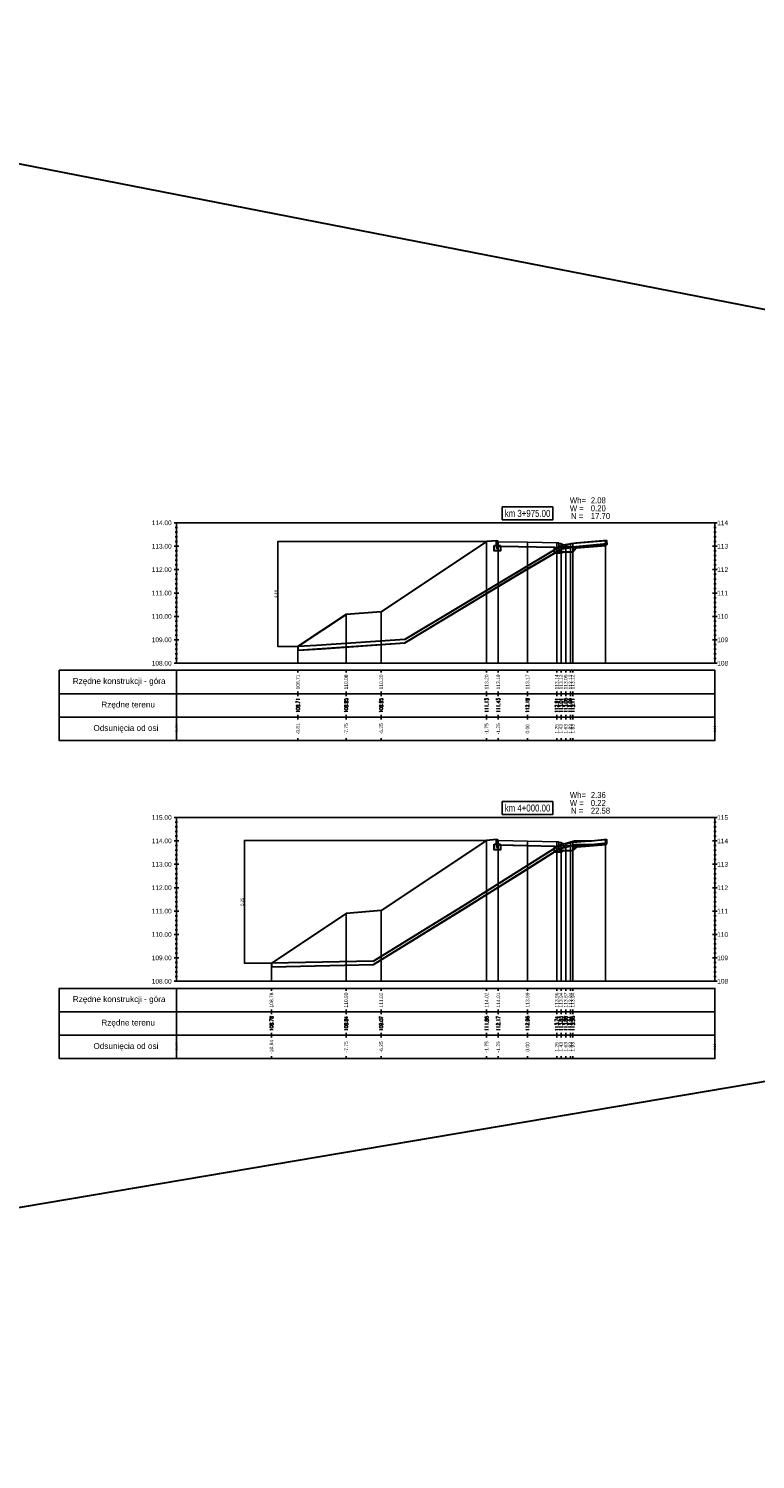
# Model space of a CAD drawing. Extents: x 7537626 to 7538805, y 5722894 to 5725486.
# Tile 67 of 105: x 7538498 to 7538529, y 5725288 to 5725349. Entities that reach past the tile are written whole.
import ezdxf

# ---------------------------------------------------------------- set-up
doc = ezdxf.new("R2010")
doc.units = 0
doc.header["$PDMODE"] = 35
doc.header["$PDSIZE"] = 0.3
for name, color, linetype in [('C-DROGI-PROFILE', 7, 'Continuous'), ('C-DROGI-PROFILE-ETYKIETY', 7, 'Continuous'), ('C-DROGI-PRZEKROJE-ETYKIETY', 7, 'Continuous'), ('C-POPRZECZKA-przekrój', 2, 'Continuous'), ('C-POPRZECZKA-widok', 1, 'Continuous')]:
    doc.layers.add(name, color=color, linetype=linetype)
for name, color, linetype, lineweight, plot in [('D-1.pow. hum.', 7, 'Continuous', 30, False), ('D-2.wykop', 30, 'Continuous', 30, False), ('D-3.nasyp', 4, 'Continuous', 30, False)]:
    doc.layers.add(name, color=color, linetype=linetype, lineweight=lineweight, plot=plot)
doc.layers.add('D-roboty-ziemne-opis', color=2, linetype='Continuous', lineweight=30)
doc.layers.add('poprzeczki', color=7, linetype='Continuous', true_color=0x0000d6)
doc.styles.add('2mm08', font='arial.ttf', dxfattribs={"width": 0.8})
doc.styles.add('opis_50', font='arial.ttf', dxfattribs={"height": 0.125})
doc.styles.get("Standard").update_dxf_attribs({"font": 'arial.ttf'})
doc.dimstyles.new('OPIS_50', dxfattribs={"dimscale": 0.5, "dimtxt": 0.125, "dimasz": 0.25, "dimexe": 0.1, "dimexo": 0.15, "dimgap": 0.1, "dimtad": 1, "dimzin": 0, "dimtxsty": 'opis_50', "dimblk": 'ARCHTICK', "dimcen": 0.15, "dimdle": 0.1, "dimaunit": 2, "dimadec": 4, "dimazin": 0, "dimtfac": 1, "dimtmove": 0, "dimatfit": 3, "dimfxl": 1, "dimarcsym": 0})

# ---------------------------------------------------------------- blocks, each defined once
blk = doc.blocks.new('_ArchTick')
at = {"color": 0, "linetype": 'ByBlock', "const_width": 0.15}
blk.add_lwpolyline([(-0.5, -0.5), (0.5, 0.5)], dxfattribs=at)
blk = doc.blocks.new('*D276')
at = {"layer": 'Defpoints', "color": 0, "transparency": 16777216}
for p in [(7538517.229, 5725327.421), (7538508.316, 5725322.93), (7538509.172, 5725322.93)]:
    blk.add_point(p, dxfattribs=at)
at = {"layer": 'poprzeczki', "color": 0, "lineweight": -2, "transparency": 16777216}
for p, q in [((7538517.214, 5725327.421), (7538508.306, 5725327.421)), ((7538508.316, 5725327.431), (7538508.316, 5725322.92)), ((7538509.157, 5725322.93), (7538508.306, 5725322.93))]:
    blk.add_line(p, q, dxfattribs=at)
at = {"layer": 'poprzeczki', "color": 0, "lineweight": -2, "transparency": 16777216, "xscale": 0.025, "yscale": 0.025, "zscale": 0.025}
for p, rotation in [((7538508.316, 5725327.421), 90), ((7538508.316, 5725322.93), 270)]:
    blk.add_blockref('_ArchTick', p, dxfattribs=dict(at, rotation=rotation))
at = {"layer": 'poprzeczki', "color": 0, "transparency": 16777216, "insert": (7538508.231, 5725325.175), "char_height": 0.125, "attachment_point": 5, "rotation": 90, "style": 'opis_50'}
blk.add_mtext('4,49', dxfattribs=at)
blk = doc.blocks.new('*D277')
at = {"layer": 'Defpoints', "color": 0, "transparency": 16777216}
for p in [(7538517.229, 5725314.651), (7538506.886, 5725309.404), (7538508.039, 5725309.404)]:
    blk.add_point(p, dxfattribs=at)
at = {"layer": 'poprzeczki', "color": 0, "lineweight": -2, "transparency": 16777216}
for p, q in [((7538517.214, 5725314.651), (7538506.876, 5725314.651)), ((7538506.886, 5725314.661), (7538506.886, 5725309.394)), ((7538508.024, 5725309.404), (7538506.876, 5725309.404))]:
    blk.add_line(p, q, dxfattribs=at)
at = {"layer": 'poprzeczki', "color": 0, "lineweight": -2, "transparency": 16777216, "xscale": 0.025, "yscale": 0.025, "zscale": 0.025}
for p, rotation in [((7538506.886, 5725314.651), 90), ((7538506.886, 5725309.404), 270)]:
    blk.add_blockref('_ArchTick', p, dxfattribs=dict(at, rotation=rotation))
at = {"layer": 'poprzeczki', "color": 0, "transparency": 16777216, "insert": (7538506.801, 5725312.027), "char_height": 0.125, "attachment_point": 5, "rotation": 90, "style": 'opis_50'}
blk.add_mtext('5,25', dxfattribs=at)

msp = doc.modelspace()

# ---------------------------------------------------------------- linework, layer by layer
at = {"layer": 'C-DROGI-PROFILE', "color": 7, "linetype": 'Continuous', "lineweight": -3}
for p, q in [((7538509.172, 5725321.92), (7538509.172, 5725321.82)), ((7538511.229, 5725321.92), (7538511.229, 5725321.82)), ((7538512.729, 5725321.92), (7538512.729, 5725321.82)), ((7538517.229, 5725321.92), (7538517.229, 5725321.82)), ((7538517.729, 5725321.92), (7538517.729, 5725321.82)), ((7538518.979, 5725321.92), (7538518.979, 5725321.82)), ((7538520.229, 5725321.92), (7538520.229, 5725321.82)), ((7538520.409, 5725321.92), (7538520.409, 5725321.82)), ((7538520.609, 5725321.92), (7538520.609, 5725321.82)), ((7538520.809, 5725321.92), (7538520.809, 5725321.82)), ((7538520.909, 5725321.92), (7538520.909, 5725321.82)), ((7538509.172, 5725320.92), (7538509.172, 5725321.02)), ((7538509.172, 5725320.92), (7538509.172, 5725320.82)), ((7538511.229, 5725320.92), (7538511.229, 5725321.02)), ((7538511.229, 5725320.92), (7538511.229, 5725320.82)), ((7538512.729, 5725320.92), (7538512.729, 5725321.02)), ((7538512.729, 5725320.92), (7538512.729, 5725320.82)), ((7538517.229, 5725320.92), (7538517.229, 5725321.02)), ((7538517.229, 5725320.92), (7538517.229, 5725320.82)), ((7538517.729, 5725320.92), (7538517.729, 5725321.02)), ((7538517.729, 5725320.92), (7538517.729, 5725320.82)), ((7538518.979, 5725320.92), (7538518.979, 5725321.02)), ((7538518.979, 5725320.92), (7538518.979, 5725320.82)), ((7538520.229, 5725320.92), (7538520.229, 5725321.02)), ((7538520.229, 5725320.92), (7538520.229, 5725320.82)), ((7538520.409, 5725320.92), (7538520.409, 5725321.02)), ((7538520.409, 5725320.92), (7538520.409, 5725320.82)), ((7538520.609, 5725320.92), (7538520.609, 5725321.02)), ((7538520.609, 5725320.92), (7538520.609, 5725320.82)), ((7538520.809, 5725320.92), (7538520.809, 5725321.02)), ((7538520.809, 5725320.92), (7538520.809, 5725320.82)), ((7538520.909, 5725320.92), (7538520.909, 5725321.02)), ((7538520.909, 5725320.92), (7538520.909, 5725320.82)), ((7538509.172, 5725319.92), (7538509.172, 5725320.02)), ((7538509.172, 5725319.92), (7538509.172, 5725319.82)), ((7538511.229, 5725319.92), (7538511.229, 5725320.02)), ((7538511.229, 5725319.92), (7538511.229, 5725319.82)), ((7538512.729, 5725319.92), (7538512.729, 5725320.02)), ((7538512.729, 5725319.92), (7538512.729, 5725319.82)), ((7538517.229, 5725319.92), (7538517.229, 5725320.02)), ((7538517.229, 5725319.92), (7538517.229, 5725319.82)), ((7538517.729, 5725319.92), (7538517.729, 5725320.02)), ((7538517.729, 5725319.92), (7538517.729, 5725319.82)), ((7538518.979, 5725319.92), (7538518.979, 5725320.02)), ((7538518.979, 5725319.92), (7538518.979, 5725319.82)), ((7538520.229, 5725319.92), (7538520.229, 5725320.02)), ((7538520.229, 5725319.92), (7538520.229, 5725319.82)), ((7538520.409, 5725319.92), (7538520.409, 5725320.02)), ((7538520.409, 5725319.92), (7538520.409, 5725319.82)), ((7538520.609, 5725319.92), (7538520.609, 5725320.02)), ((7538520.609, 5725319.92), (7538520.609, 5725319.82)), ((7538520.809, 5725319.92), (7538520.809, 5725320.02)), ((7538520.809, 5725319.92), (7538520.809, 5725319.82)), ((7538520.909, 5725319.92), (7538520.909, 5725320.02)), ((7538520.909, 5725319.92), (7538520.909, 5725319.82)), ((7538509.172, 5725318.92), (7538509.172, 5725319.02)), ((7538511.229, 5725318.92), (7538511.229, 5725319.02)), ((7538512.729, 5725318.92), (7538512.729, 5725319.02)), ((7538517.229, 5725318.92), (7538517.229, 5725319.02)), ((7538517.729, 5725318.92), (7538517.729, 5725319.02)), ((7538518.979, 5725318.92), (7538518.979, 5725319.02)), ((7538520.229, 5725318.92), (7538520.229, 5725319.02)), ((7538520.409, 5725318.92), (7538520.409, 5725319.02)), ((7538520.609, 5725318.92), (7538520.609, 5725319.02)), ((7538520.809, 5725318.92), (7538520.809, 5725319.02)), ((7538520.909, 5725318.92), (7538520.909, 5725319.02)), ((7538508.039, 5725308.33), (7538508.039, 5725308.23)), ((7538511.229, 5725308.33), (7538511.229, 5725308.23)), ((7538512.729, 5725308.33), (7538512.729, 5725308.23)), ((7538517.229, 5725308.33), (7538517.229, 5725308.23)), ((7538517.729, 5725308.33), (7538517.729, 5725308.23)), ((7538518.979, 5725308.33), (7538518.979, 5725308.23)), ((7538520.229, 5725308.33), (7538520.229, 5725308.23)), ((7538520.409, 5725308.33), (7538520.409, 5725308.23)), ((7538520.609, 5725308.33), (7538520.609, 5725308.23)), ((7538520.809, 5725308.33), (7538520.809, 5725308.23)), ((7538520.909, 5725308.33), (7538520.909, 5725308.23)), ((7538508.039, 5725307.33), (7538508.039, 5725307.43)), ((7538508.039, 5725307.33), (7538508.039, 5725307.23)), ((7538511.229, 5725307.33), (7538511.229, 5725307.43)), ((7538511.229, 5725307.33), (7538511.229, 5725307.23)), ((7538512.729, 5725307.33), (7538512.729, 5725307.43)), ((7538512.729, 5725307.33), (7538512.729, 5725307.23)), ((7538517.229, 5725307.33), (7538517.229, 5725307.43)), ((7538517.229, 5725307.33), (7538517.229, 5725307.23)), ((7538517.729, 5725307.33), (7538517.729, 5725307.43)), ((7538517.729, 5725307.33), (7538517.729, 5725307.23)), ((7538518.979, 5725307.33), (7538518.979, 5725307.43)), ((7538518.979, 5725307.33), (7538518.979, 5725307.23)), ((7538520.229, 5725307.33), (7538520.229, 5725307.43)), ((7538520.229, 5725307.33), (7538520.229, 5725307.23)), ((7538520.409, 5725307.33), (7538520.409, 5725307.43)), ((7538520.409, 5725307.33), (7538520.409, 5725307.23)), ((7538520.609, 5725307.33), (7538520.609, 5725307.43)), ((7538520.609, 5725307.33), (7538520.609, 5725307.23)), ((7538520.809, 5725307.33), (7538520.809, 5725307.43)), ((7538520.809, 5725307.33), (7538520.809, 5725307.23)), ((7538520.909, 5725307.33), (7538520.909, 5725307.43)), ((7538520.909, 5725307.33), (7538520.909, 5725307.23)), ((7538508.039, 5725306.33), (7538508.039, 5725306.43)), ((7538508.039, 5725306.33), (7538508.039, 5725306.23)), ((7538511.229, 5725306.33), (7538511.229, 5725306.43)), ((7538511.229, 5725306.33), (7538511.229, 5725306.23)), ((7538512.729, 5725306.33), (7538512.729, 5725306.43)), ((7538512.729, 5725306.33), (7538512.729, 5725306.23)), ((7538517.229, 5725306.33), (7538517.229, 5725306.43)), ((7538517.229, 5725306.33), (7538517.229, 5725306.23)), ((7538517.729, 5725306.33), (7538517.729, 5725306.43)), ((7538517.729, 5725306.33), (7538517.729, 5725306.23)), ((7538518.979, 5725306.33), (7538518.979, 5725306.43)), ((7538518.979, 5725306.33), (7538518.979, 5725306.23)), ((7538520.229, 5725306.33), (7538520.229, 5725306.43)), ((7538520.229, 5725306.33), (7538520.229, 5725306.23)), ((7538520.409, 5725306.33), (7538520.409, 5725306.43)), ((7538520.409, 5725306.33), (7538520.409, 5725306.23)), ((7538520.609, 5725306.33), (7538520.609, 5725306.43)), ((7538520.609, 5725306.33), (7538520.609, 5725306.23)), ((7538520.809, 5725306.33), (7538520.809, 5725306.43)), ((7538520.809, 5725306.33), (7538520.809, 5725306.23)), ((7538520.909, 5725306.33), (7538520.909, 5725306.43)), ((7538520.909, 5725306.33), (7538520.909, 5725306.23)), ((7538508.039, 5725305.33), (7538508.039, 5725305.43)), ((7538511.229, 5725305.33), (7538511.229, 5725305.43)), ((7538512.729, 5725305.33), (7538512.729, 5725305.43)), ((7538517.229, 5725305.33), (7538517.229, 5725305.43)), ((7538517.729, 5725305.33), (7538517.729, 5725305.43)), ((7538518.979, 5725305.33), (7538518.979, 5725305.43)), ((7538520.229, 5725305.33), (7538520.229, 5725305.43)), ((7538520.409, 5725305.33), (7538520.409, 5725305.43)), ((7538520.609, 5725305.33), (7538520.609, 5725305.43)), ((7538520.809, 5725305.33), (7538520.809, 5725305.43)), ((7538520.909, 5725305.33), (7538520.909, 5725305.43))]:
    msp.add_line(p, q, dxfattribs=at)
at = {"layer": 'C-DROGI-PROFILE', "color": 1, "linetype": 'Continuous', "lineweight": -3}
for points in [[(7538503.979, 5725320.92), (7538503.979, 5725321.92), (7538498.979, 5725321.92), (7538498.979, 5725320.92)], [(7538503.979, 5725320.92), (7538526.979, 5725320.92), (7538526.979, 5725321.92), (7538503.979, 5725321.92)], [(7538503.979, 5725319.92), (7538503.979, 5725320.92), (7538498.979, 5725320.92), (7538498.979, 5725319.92)], [(7538503.979, 5725319.92), (7538526.979, 5725319.92), (7538526.979, 5725320.92), (7538503.979, 5725320.92)], [(7538503.979, 5725318.92), (7538503.979, 5725319.92), (7538498.979, 5725319.92), (7538498.979, 5725318.92)], [(7538503.979, 5725318.92), (7538526.979, 5725318.92), (7538526.979, 5725319.92), (7538503.979, 5725319.92)], [(7538503.979, 5725307.33), (7538503.979, 5725308.33), (7538498.979, 5725308.33), (7538498.979, 5725307.33)], [(7538503.979, 5725307.33), (7538526.979, 5725307.33), (7538526.979, 5725308.33), (7538503.979, 5725308.33)], [(7538503.979, 5725306.33), (7538503.979, 5725307.33), (7538498.979, 5725307.33), (7538498.979, 5725306.33)], [(7538503.979, 5725306.33), (7538526.979, 5725306.33), (7538526.979, 5725307.33), (7538503.979, 5725307.33)], [(7538503.979, 5725305.33), (7538503.979, 5725306.33), (7538498.979, 5725306.33), (7538498.979, 5725305.33)], [(7538503.979, 5725305.33), (7538526.979, 5725305.33), (7538526.979, 5725306.33), (7538503.979, 5725306.33)]]:
    msp.add_3dface(points, dxfattribs=at)
at = {"layer": 'C-DROGI-PRZEKROJE-ETYKIETY', "color": 1, "linetype": 'Continuous', "lineweight": -3}
for p, q in [((7538517.229, 5725327.421), (7538517.229, 5725322.22)), ((7538517.729, 5725327.414), (7538517.729, 5725322.22)), ((7538518.979, 5725327.389), (7538518.979, 5725322.22)), ((7538520.229, 5725327.364), (7538520.229, 5725322.22)), ((7538520.409, 5725327.338), (7538520.409, 5725322.22)), ((7538520.609, 5725327.268), (7538520.609, 5725322.22)), ((7538520.809, 5725327.338), (7538520.809, 5725322.22)), ((7538520.909, 5725327.338), (7538520.909, 5725322.22)), ((7538522.309, 5725327.456), (7538522.309, 5725322.22)), ((7538517.229, 5725314.651), (7538517.229, 5725308.63)), ((7538517.729, 5725314.645), (7538517.729, 5725308.63)), ((7538522.309, 5725314.678), (7538522.309, 5725308.63)), ((7538518.979, 5725314.62), (7538518.979, 5725308.63)), ((7538520.229, 5725314.595), (7538520.229, 5725308.63)), ((7538520.409, 5725314.569), (7538520.409, 5725308.63)), ((7538520.609, 5725314.499), (7538520.609, 5725308.63)), ((7538520.809, 5725314.569), (7538520.809, 5725308.63)), ((7538520.909, 5725314.569), (7538520.909, 5725308.63))]:
    msp.add_line(p, q, dxfattribs=at)
for points in [[(7538512.729, 5725324.421), (7538512.729, 5725322.22)], [(7538511.229, 5725324.301), (7538511.229, 5725322.22)], [(7538509.172, 5725322.93), (7538509.172, 5725322.22)], [(7538512.729, 5725311.651), (7538512.729, 5725308.63)], [(7538511.229, 5725311.531), (7538511.229, 5725308.63)], [(7538508.039, 5725309.404), (7538508.039, 5725308.63)]]:
    msp.add_lwpolyline(points, dxfattribs=at)
at = {"layer": 'C-POPRZECZKA-przekrój', "color": 2, "linetype": 'Continuous', "lineweight": -3}
for p, q in [((7538517.229, 5725327.421), (7538517.649, 5725327.454)), ((7538517.549, 5725327.024), (7538517.549, 5725327.254)), ((7538517.549, 5725327.254), (7538517.649, 5725327.254)), ((7538517.829, 5725327.024), (7538517.549, 5725327.024)), ((7538517.689, 5725327.454), (7538517.649, 5725327.454)), ((7538517.649, 5725327.454), (7538517.649, 5725327.124)), ((7538517.649, 5725327.254), (7538517.649, 5725327.154)), ((7538517.649, 5725327.154), (7538517.729, 5725327.154)), ((7538517.649, 5725327.124), (7538517.729, 5725327.124)), ((7538517.694, 5725327.454), (7538517.689, 5725327.454)), ((7538517.703, 5725327.452), (7538517.694, 5725327.454)), ((7538517.711, 5725327.448), (7538517.703, 5725327.452)), ((7538517.717, 5725327.443), (7538517.711, 5725327.448)), ((7538517.721, 5725327.437), (7538517.717, 5725327.443)), ((7538517.726, 5725327.43), (7538517.721, 5725327.437)), ((7538517.728, 5725327.422), (7538517.726, 5725327.43)), ((7538517.729, 5725327.414), (7538517.728, 5725327.422)), ((7538517.729, 5725327.414), (7538518.979, 5725327.389)), ((7538517.729, 5725327.414), (7538517.73, 5725327.214)), ((7538517.729, 5725327.124), (7538517.729, 5725327.414)), ((7538517.729, 5725327.414), (7538517.729, 5725327.254)), ((7538517.729, 5725327.254), (7538517.829, 5725327.254)), ((7538517.73, 5725327.214), (7538518.979, 5725327.189)), ((7538517.829, 5725327.254), (7538517.829, 5725327.024)), ((7538518.979, 5725327.189), (7538518.979, 5725327.389)), ((7538518.979, 5725327.389), (7538520.229, 5725327.364)), ((7538518.979, 5725327.189), (7538520.228, 5725327.164)), ((7538520.129, 5725326.934), (7538520.129, 5725327.164)), ((7538520.129, 5725327.164), (7538520.229, 5725327.164)), ((7538520.409, 5725326.934), (7538520.129, 5725326.934)), ((7538520.229, 5725327.364), (7538520.228, 5725327.164)), ((7538520.229, 5725327.364), (7538520.309, 5725327.364)), ((7538520.229, 5725327.164), (7538520.229, 5725327.364)), ((7538520.229, 5725327.364), (7538520.229, 5725327.034)), ((7538520.229, 5725327.034), (7538520.309, 5725327.034)), ((7538520.309, 5725326.988), (7538520.309, 5725327.364)), ((7538520.309, 5725327.338), (7538520.409, 5725327.338)), ((7538520.309, 5725327.188), (7538520.309, 5725327.338)), ((7538520.909, 5725327.188), (7538520.309, 5725327.188)), ((7538520.309, 5725327.164), (7538520.409, 5725327.164)), ((7538520.309, 5725327.034), (7538520.309, 5725327.164)), ((7538520.309, 5725326.988), (7538520.909, 5725326.988)), ((7538520.409, 5725327.338), (7538520.426, 5725327.326)), ((7538520.409, 5725327.164), (7538520.409, 5725326.934)), ((7538520.426, 5725327.326), (7538520.443, 5725327.314)), ((7538520.443, 5725327.314), (7538520.46, 5725327.305)), ((7538520.46, 5725327.305), (7538520.479, 5725327.296)), ((7538520.479, 5725327.296), (7538520.501, 5725327.287)), ((7538520.501, 5725327.287), (7538520.529, 5725327.278)), ((7538520.529, 5725327.278), (7538520.555, 5725327.273)), ((7538520.555, 5725327.273), (7538520.578, 5725327.27)), ((7538520.578, 5725327.27), (7538520.609, 5725327.268)), ((7538520.609, 5725327.268), (7538520.631, 5725327.269)), ((7538520.631, 5725327.269), (7538520.657, 5725327.272)), ((7538520.657, 5725327.272), (7538520.679, 5725327.276)), ((7538520.679, 5725327.276), (7538520.708, 5725327.284)), ((7538520.708, 5725327.284), (7538520.734, 5725327.294)), ((7538520.734, 5725327.294), (7538520.759, 5725327.306)), ((7538520.759, 5725327.306), (7538520.777, 5725327.316)), ((7538520.777, 5725327.316), (7538520.793, 5725327.326)), ((7538520.793, 5725327.326), (7538520.809, 5725327.338)), ((7538520.809, 5725327.338), (7538520.909, 5725327.338)), ((7538520.909, 5725327.338), (7538520.909, 5725327.188)), ((7538520.909, 5725326.988), (7538520.909, 5725327.188)), ((7538517.229, 5725314.651), (7538517.649, 5725314.685)), ((7538517.689, 5725314.685), (7538517.649, 5725314.685)), ((7538517.649, 5725314.685), (7538517.649, 5725314.355)), ((7538517.694, 5725314.684), (7538517.689, 5725314.685)), ((7538517.703, 5725314.682), (7538517.694, 5725314.684)), ((7538517.711, 5725314.678), (7538517.703, 5725314.682)), ((7538517.717, 5725314.673), (7538517.711, 5725314.678)), ((7538517.721, 5725314.668), (7538517.717, 5725314.673)), ((7538517.726, 5725314.66), (7538517.721, 5725314.668)), ((7538517.728, 5725314.652), (7538517.726, 5725314.66)), ((7538517.729, 5725314.645), (7538517.728, 5725314.652)), ((7538517.729, 5725314.645), (7538518.979, 5725314.62)), ((7538517.729, 5725314.645), (7538517.73, 5725314.445)), ((7538517.729, 5725314.355), (7538517.729, 5725314.645)), ((7538517.729, 5725314.645), (7538517.729, 5725314.485)), ((7538517.549, 5725314.255), (7538517.549, 5725314.485)), ((7538517.549, 5725314.485), (7538517.649, 5725314.485)), ((7538517.829, 5725314.255), (7538517.549, 5725314.255)), ((7538517.649, 5725314.485), (7538517.649, 5725314.385)), ((7538517.649, 5725314.385), (7538517.729, 5725314.385)), ((7538517.649, 5725314.355), (7538517.729, 5725314.355)), ((7538517.729, 5725314.485), (7538517.829, 5725314.485)), ((7538517.73, 5725314.445), (7538518.979, 5725314.42)), ((7538517.829, 5725314.485), (7538517.829, 5725314.255)), ((7538518.979, 5725314.42), (7538518.979, 5725314.62)), ((7538518.979, 5725314.62), (7538520.229, 5725314.595)), ((7538518.979, 5725314.42), (7538520.228, 5725314.395)), ((7538520.129, 5725314.165), (7538520.129, 5725314.395)), ((7538520.129, 5725314.395), (7538520.229, 5725314.395)), ((7538520.409, 5725314.165), (7538520.129, 5725314.165)), ((7538520.229, 5725314.595), (7538520.228, 5725314.395)), ((7538520.229, 5725314.595), (7538520.309, 5725314.595)), ((7538520.229, 5725314.395), (7538520.229, 5725314.595)), ((7538520.229, 5725314.595), (7538520.229, 5725314.265)), ((7538520.229, 5725314.265), (7538520.309, 5725314.265)), ((7538520.309, 5725314.219), (7538520.309, 5725314.595)), ((7538520.309, 5725314.569), (7538520.409, 5725314.569)), ((7538520.309, 5725314.419), (7538520.309, 5725314.569)), ((7538520.909, 5725314.419), (7538520.309, 5725314.419)), ((7538520.309, 5725314.395), (7538520.409, 5725314.395)), ((7538520.309, 5725314.265), (7538520.309, 5725314.395)), ((7538520.309, 5725314.219), (7538520.909, 5725314.219)), ((7538520.409, 5725314.569), (7538520.426, 5725314.556)), ((7538520.409, 5725314.395), (7538520.409, 5725314.165)), ((7538520.426, 5725314.556), (7538520.443, 5725314.544)), ((7538520.443, 5725314.544), (7538520.46, 5725314.535)), ((7538520.46, 5725314.535), (7538520.479, 5725314.526)), ((7538520.479, 5725314.526), (7538520.501, 5725314.517)), ((7538520.501, 5725314.517), (7538520.529, 5725314.509)), ((7538520.529, 5725314.509), (7538520.555, 5725314.503)), ((7538520.555, 5725314.503), (7538520.578, 5725314.5)), ((7538520.578, 5725314.5), (7538520.609, 5725314.499)), ((7538520.609, 5725314.499), (7538520.631, 5725314.499)), ((7538520.631, 5725314.499), (7538520.657, 5725314.502)), ((7538520.657, 5725314.502), (7538520.679, 5725314.506)), ((7538520.679, 5725314.506), (7538520.708, 5725314.514)), ((7538520.708, 5725314.514), (7538520.734, 5725314.524)), ((7538520.734, 5725314.524), (7538520.759, 5725314.536)), ((7538520.759, 5725314.536), (7538520.777, 5725314.546)), ((7538520.777, 5725314.546), (7538520.793, 5725314.557)), ((7538520.793, 5725314.557), (7538520.809, 5725314.569)), ((7538520.809, 5725314.569), (7538520.909, 5725314.569)), ((7538520.909, 5725314.569), (7538520.909, 5725314.419)), ((7538520.909, 5725314.219), (7538520.909, 5725314.419))]:
    msp.add_line(p, q, dxfattribs=at)
for points in [[(7538509.172, 5725322.93), (7538511.229, 5725324.301), (7538512.729, 5725324.421), (7538517.229, 5725327.421)], [(7538508.039, 5725309.404), (7538511.229, 5725311.531), (7538512.729, 5725311.651), (7538517.229, 5725314.651)]]:
    msp.add_lwpolyline(points, dxfattribs=at)
at = {"layer": 'C-POPRZECZKA-przekrój'}
for points in [[(7538520.909, 5725327.338), (7538522.309, 5725327.456)], [(7538520.925, 5725327.139), (7538522.325, 5725327.256)], [(7538520.909, 5725314.569), (7538522.309, 5725314.678)], [(7538520.924, 5725314.369), (7538522.324, 5725314.479)]]:
    msp.add_lwpolyline(points, dxfattribs=at)
at = {"layer": 'C-POPRZECZKA-widok', "color": 1, "linetype": 'Continuous', "lineweight": -3}
for p, q in [((7538503.879, 5725328.22), (7538527.079, 5725328.22)), ((7538503.979, 5725322.22), (7538503.979, 5725328.22)), ((7538526.979, 5725322.22), (7538526.979, 5725328.22)), ((7538503.929, 5725328.02), (7538504.029, 5725328.02)), ((7538503.929, 5725327.82), (7538504.029, 5725327.82)), ((7538503.929, 5725327.62), (7538504.029, 5725327.62)), ((7538526.929, 5725328.02), (7538527.029, 5725328.02)), ((7538526.929, 5725327.82), (7538527.029, 5725327.82)), ((7538526.929, 5725327.62), (7538527.029, 5725327.62)), ((7538503.879, 5725327.22), (7538504.079, 5725327.22)), ((7538503.929, 5725327.42), (7538504.029, 5725327.42)), ((7538503.929, 5725327.22), (7538504.029, 5725327.22)), ((7538503.929, 5725327.02), (7538504.029, 5725327.02)), ((7538526.879, 5725327.22), (7538527.079, 5725327.22)), ((7538526.929, 5725327.42), (7538527.029, 5725327.42)), ((7538526.929, 5725327.22), (7538527.029, 5725327.22)), ((7538526.929, 5725327.02), (7538527.029, 5725327.02)), ((7538503.929, 5725326.82), (7538504.029, 5725326.82)), ((7538503.929, 5725326.62), (7538504.029, 5725326.62)), ((7538503.929, 5725326.42), (7538504.029, 5725326.42)), ((7538526.929, 5725326.82), (7538527.029, 5725326.82)), ((7538526.929, 5725326.62), (7538527.029, 5725326.62)), ((7538526.929, 5725326.42), (7538527.029, 5725326.42)), ((7538503.879, 5725326.22), (7538504.079, 5725326.22)), ((7538503.929, 5725326.22), (7538504.029, 5725326.22)), ((7538503.929, 5725326.02), (7538504.029, 5725326.02)), ((7538503.929, 5725325.82), (7538504.029, 5725325.82)), ((7538526.879, 5725326.22), (7538527.079, 5725326.22)), ((7538526.929, 5725326.22), (7538527.029, 5725326.22)), ((7538526.929, 5725326.02), (7538527.029, 5725326.02)), ((7538526.929, 5725325.82), (7538527.029, 5725325.82)), ((7538503.879, 5725325.22), (7538504.079, 5725325.22)), ((7538503.929, 5725325.62), (7538504.029, 5725325.62)), ((7538503.929, 5725325.42), (7538504.029, 5725325.42)), ((7538503.929, 5725325.22), (7538504.029, 5725325.22)), ((7538503.929, 5725325.02), (7538504.029, 5725325.02)), ((7538526.879, 5725325.22), (7538527.079, 5725325.22)), ((7538526.929, 5725325.62), (7538527.029, 5725325.62)), ((7538526.929, 5725325.42), (7538527.029, 5725325.42)), ((7538526.929, 5725325.22), (7538527.029, 5725325.22)), ((7538526.929, 5725325.02), (7538527.029, 5725325.02)), ((7538503.929, 5725324.82), (7538504.029, 5725324.82)), ((7538503.929, 5725324.62), (7538504.029, 5725324.62)), ((7538503.929, 5725324.42), (7538504.029, 5725324.42)), ((7538526.929, 5725324.82), (7538527.029, 5725324.82)), ((7538526.929, 5725324.62), (7538527.029, 5725324.62)), ((7538526.929, 5725324.42), (7538527.029, 5725324.42)), ((7538503.879, 5725324.22), (7538504.079, 5725324.22)), ((7538503.929, 5725324.22), (7538504.029, 5725324.22)), ((7538503.929, 5725324.02), (7538504.029, 5725324.02)), ((7538503.929, 5725323.82), (7538504.029, 5725323.82)), ((7538526.879, 5725324.22), (7538527.079, 5725324.22)), ((7538526.929, 5725324.22), (7538527.029, 5725324.22)), ((7538526.929, 5725324.02), (7538527.029, 5725324.02)), ((7538526.929, 5725323.82), (7538527.029, 5725323.82)), ((7538503.879, 5725323.22), (7538504.079, 5725323.22)), ((7538503.929, 5725323.62), (7538504.029, 5725323.62)), ((7538503.929, 5725323.42), (7538504.029, 5725323.42)), ((7538503.929, 5725323.22), (7538504.029, 5725323.22)), ((7538526.879, 5725323.22), (7538527.079, 5725323.22)), ((7538526.929, 5725323.62), (7538527.029, 5725323.62)), ((7538526.929, 5725323.42), (7538527.029, 5725323.42)), ((7538526.929, 5725323.22), (7538527.029, 5725323.22)), ((7538503.929, 5725323.02), (7538504.029, 5725323.02)), ((7538503.929, 5725322.82), (7538504.029, 5725322.82)), ((7538503.929, 5725322.62), (7538504.029, 5725322.62)), ((7538526.929, 5725323.02), (7538527.029, 5725323.02)), ((7538526.929, 5725322.82), (7538527.029, 5725322.82)), ((7538526.929, 5725322.62), (7538527.029, 5725322.62)), ((7538503.879, 5725322.22), (7538527.079, 5725322.22)), ((7538503.929, 5725322.42), (7538504.029, 5725322.42)), ((7538526.929, 5725322.42), (7538527.029, 5725322.42)), ((7538503.879, 5725315.63), (7538527.079, 5725315.63)), ((7538503.929, 5725315.43), (7538504.029, 5725315.43)), ((7538503.979, 5725308.63), (7538503.979, 5725315.63)), ((7538526.929, 5725315.43), (7538527.029, 5725315.43)), ((7538526.979, 5725308.63), (7538526.979, 5725315.63)), ((7538503.879, 5725314.63), (7538504.079, 5725314.63)), ((7538503.929, 5725315.23), (7538504.029, 5725315.23)), ((7538503.929, 5725315.03), (7538504.029, 5725315.03)), ((7538503.929, 5725314.83), (7538504.029, 5725314.83)), ((7538503.929, 5725314.63), (7538504.029, 5725314.63)), ((7538526.879, 5725314.63), (7538527.079, 5725314.63)), ((7538526.929, 5725315.23), (7538527.029, 5725315.23)), ((7538526.929, 5725315.03), (7538527.029, 5725315.03)), ((7538526.929, 5725314.83), (7538527.029, 5725314.83)), ((7538526.929, 5725314.63), (7538527.029, 5725314.63)), ((7538503.929, 5725314.43), (7538504.029, 5725314.43)), ((7538503.929, 5725314.23), (7538504.029, 5725314.23)), ((7538503.929, 5725314.03), (7538504.029, 5725314.03)), ((7538526.929, 5725314.43), (7538527.029, 5725314.43)), ((7538526.929, 5725314.23), (7538527.029, 5725314.23)), ((7538526.929, 5725314.03), (7538527.029, 5725314.03)), ((7538503.879, 5725313.63), (7538504.079, 5725313.63)), ((7538503.929, 5725313.83), (7538504.029, 5725313.83)), ((7538503.929, 5725313.63), (7538504.029, 5725313.63)), ((7538503.929, 5725313.43), (7538504.029, 5725313.43)), ((7538526.879, 5725313.63), (7538527.079, 5725313.63)), ((7538526.929, 5725313.83), (7538527.029, 5725313.83)), ((7538526.929, 5725313.63), (7538527.029, 5725313.63)), ((7538526.929, 5725313.43), (7538527.029, 5725313.43)), ((7538503.929, 5725313.23), (7538504.029, 5725313.23)), ((7538503.929, 5725313.03), (7538504.029, 5725313.03)), ((7538503.929, 5725312.83), (7538504.029, 5725312.83)), ((7538526.929, 5725313.23), (7538527.029, 5725313.23)), ((7538526.929, 5725313.03), (7538527.029, 5725313.03)), ((7538526.929, 5725312.83), (7538527.029, 5725312.83)), ((7538503.879, 5725312.63), (7538504.079, 5725312.63)), ((7538503.929, 5725312.63), (7538504.029, 5725312.63)), ((7538503.929, 5725312.43), (7538504.029, 5725312.43)), ((7538503.929, 5725312.23), (7538504.029, 5725312.23)), ((7538526.879, 5725312.63), (7538527.079, 5725312.63)), ((7538526.929, 5725312.63), (7538527.029, 5725312.63)), ((7538526.929, 5725312.43), (7538527.029, 5725312.43)), ((7538526.929, 5725312.23), (7538527.029, 5725312.23)), ((7538503.879, 5725311.63), (7538504.079, 5725311.63)), ((7538503.929, 5725312.03), (7538504.029, 5725312.03)), ((7538503.929, 5725311.83), (7538504.029, 5725311.83)), ((7538503.929, 5725311.63), (7538504.029, 5725311.63)), ((7538526.879, 5725311.63), (7538527.079, 5725311.63)), ((7538526.929, 5725312.03), (7538527.029, 5725312.03)), ((7538526.929, 5725311.83), (7538527.029, 5725311.83)), ((7538526.929, 5725311.63), (7538527.029, 5725311.63)), ((7538503.929, 5725311.43), (7538504.029, 5725311.43)), ((7538503.929, 5725311.23), (7538504.029, 5725311.23)), ((7538503.929, 5725311.03), (7538504.029, 5725311.03)), ((7538526.929, 5725311.43), (7538527.029, 5725311.43)), ((7538526.929, 5725311.23), (7538527.029, 5725311.23)), ((7538526.929, 5725311.03), (7538527.029, 5725311.03)), ((7538503.879, 5725310.63), (7538504.079, 5725310.63)), ((7538503.929, 5725310.83), (7538504.029, 5725310.83)), ((7538503.929, 5725310.63), (7538504.029, 5725310.63)), ((7538503.929, 5725310.43), (7538504.029, 5725310.43)), ((7538526.879, 5725310.63), (7538527.079, 5725310.63)), ((7538526.929, 5725310.83), (7538527.029, 5725310.83)), ((7538526.929, 5725310.63), (7538527.029, 5725310.63)), ((7538526.929, 5725310.43), (7538527.029, 5725310.43)), ((7538503.929, 5725310.23), (7538504.029, 5725310.23)), ((7538503.929, 5725310.03), (7538504.029, 5725310.03)), ((7538503.929, 5725309.83), (7538504.029, 5725309.83)), ((7538526.929, 5725310.23), (7538527.029, 5725310.23)), ((7538526.929, 5725310.03), (7538527.029, 5725310.03)), ((7538526.929, 5725309.83), (7538527.029, 5725309.83)), ((7538503.879, 5725309.63), (7538504.079, 5725309.63)), ((7538503.929, 5725309.63), (7538504.029, 5725309.63)), ((7538503.929, 5725309.43), (7538504.029, 5725309.43)), ((7538503.929, 5725309.23), (7538504.029, 5725309.23)), ((7538526.879, 5725309.63), (7538527.079, 5725309.63)), ((7538526.929, 5725309.63), (7538527.029, 5725309.63)), ((7538526.929, 5725309.43), (7538527.029, 5725309.43)), ((7538526.929, 5725309.23), (7538527.029, 5725309.23)), ((7538503.879, 5725308.63), (7538527.079, 5725308.63)), ((7538503.929, 5725309.03), (7538504.029, 5725309.03)), ((7538503.929, 5725308.83), (7538504.029, 5725308.83)), ((7538526.929, 5725309.03), (7538527.029, 5725309.03)), ((7538526.929, 5725308.83), (7538527.029, 5725308.83))]:
    msp.add_line(p, q, dxfattribs=at)
at = {"layer": 'C-POPRZECZKA-widok', "color": 3, "linetype": 'Continuous', "lineweight": -3}
for points in [[(7538517.899, 5725328.345), (7538520.058, 5725328.345), (7538520.058, 5725328.902), (7538517.899, 5725328.902)], [(7538517.899, 5725315.755), (7538520.058, 5725315.755), (7538520.058, 5725316.311), (7538517.899, 5725316.311)]]:
    msp.add_3dface(points, dxfattribs=at)
at = {"layer": 'D-1.pow. hum.'}
for points in [[(7538509.172, 5725322.93), (7538509.172, 5725322.78), (7538510.162, 5725322.841), (7538513.743, 5725323.091), (7538518.883, 5725326.196), (7538520.444, 5725327.105), (7538521.043, 5725327.196), (7538522.224, 5725327.303), (7538522.373, 5725327.307), (7538522.369, 5725327.457), (7538522.224, 5725327.453), (7538521.043, 5725327.346), (7538520.498, 5725327.266), (7538520.444, 5725327.255), (7538513.743, 5725323.241), (7538509.969, 5725322.977), (7538509.172, 5725322.93)], [(7538508.039, 5725309.404), (7538508.039, 5725309.254), (7538512.397, 5725309.344), (7538516.332, 5725311.776), (7538520.332, 5725314.288), (7538520.989, 5725314.468), (7538521.708, 5725314.469), (7538522.238, 5725314.526), (7538522.366, 5725314.53), (7538522.363, 5725314.68), (7538522.238, 5725314.676), (7538521.708, 5725314.619), (7538520.989, 5725314.618), (7538520.332, 5725314.438), (7538516.321, 5725311.919), (7538512.397, 5725309.494), (7538508.039, 5725309.404)]]:
    msp.add_lwpolyline(points, dxfattribs=at)
at = {"layer": 'D-2.wykop'}
for points in [[(7538520.151, 5725326.934), (7538520.409, 5725326.934), (7538520.409, 5725326.934), (7538520.523, 5725326.988), (7538520.909, 5725326.988), (7538520.909, 5725326.988), (7538521.062, 5725327.151), (7538522.325, 5725327.256), (7538522.373, 5725327.307), (7538522.373, 5725327.303), (7538522.224, 5725327.303), (7538521.043, 5725327.196), (7538520.444, 5725327.105), (7538520.444, 5725327.105), (7538520.15, 5725326.934)], [(7538520.151, 5725326.934), (7538520.15, 5725326.934)], [(7538520.129, 5725314.161), (7538520.409, 5725314.165), (7538520.516, 5725314.219), (7538520.909, 5725314.219), (7538521.094, 5725314.383), (7538522.324, 5725314.479), (7538522.366, 5725314.53), (7538522.292, 5725314.528), (7538522.238, 5725314.526), (7538521.708, 5725314.469), (7538520.996, 5725314.469), (7538520.332, 5725314.288), (7538520.129, 5725314.161)]]:
    msp.add_lwpolyline(points, dxfattribs=at)
at = {"layer": 'D-3.nasyp'}
for points in [[(7538467.673, 5725349.337), (7538780.682, 5725288.204)], [(7538448.807, 5725290.775), (7538762.96, 5725343.909)], [(7538517.549, 5725327.254), (7538517.649, 5725327.254), (7538517.649, 5725327.454), (7538517.229, 5725327.421), (7538512.729, 5725324.421), (7538511.229, 5725324.301), (7538509.172, 5725322.93), (7538509.172, 5725322.78), (7538513.743, 5725323.091), (7538517.108, 5725325.124), (7538518.604, 5725326.028), (7538520.151, 5725326.934), (7538520.129, 5725326.934), (7538520.129, 5725327.164), (7538517.829, 5725327.212), (7538517.829, 5725327.024), (7538517.549, 5725327.024), (7538517.549, 5725327.254)], [(7538520.409, 5725326.988), (7538520.409, 5725326.934), (7538520.518, 5725326.988), (7538520.409, 5725326.988)], [(7538520.909, 5725327.136), (7538520.909, 5725326.988), (7538521.062, 5725327.151), (7538520.909, 5725327.136)], [(7538522.308, 5725327.455), (7538522.311, 5725327.459)], [(7538522.309, 5725327.456), (7538522.309, 5725327.255), (7538522.329, 5725327.255), (7538522.373, 5725327.305), (7538522.369, 5725327.457), (7538522.309, 5725327.457)], [(7538517.549, 5725314.485), (7538517.649, 5725314.485), (7538517.649, 5725314.685), (7538517.229, 5725314.651), (7538512.729, 5725311.651), (7538511.229, 5725311.531), (7538508.039, 5725309.404), (7538508.039, 5725309.254), (7538512.397, 5725309.344), (7538516.613, 5725311.952), (7538518.757, 5725313.299), (7538520.135, 5725314.165), (7538520.129, 5725314.165), (7538520.129, 5725314.397), (7538517.829, 5725314.443), (7538517.829, 5725314.255), (7538517.549, 5725314.255), (7538517.549, 5725314.485)], [(7538522.309, 5725314.678), (7538522.309, 5725314.478), (7538522.324, 5725314.479), (7538522.366, 5725314.53), (7538522.363, 5725314.68), (7538522.309, 5725314.678)], [(7538520.409, 5725314.219), (7538520.409, 5725314.165), (7538520.516, 5725314.219), (7538520.409, 5725314.217)], [(7538520.909, 5725314.366), (7538520.909, 5725314.219), (7538521.094, 5725314.383), (7538520.909, 5725314.366)]]:
    msp.add_lwpolyline(points, dxfattribs=at)

# ---------------------------------------------------------------- texts
at = {"layer": 'C-DROGI-PROFILE', "color": 2}
for s, p in [('Rzędne konstrukcji - góra', (7538499.554, 5725321.337)), ('Rzędne terenu', (7538500.774, 5725320.331)), ('Odsunięcia od osi', (7538500.435, 5725319.331)), ('Rzędne konstrukcji - góra', (7538499.554, 5725307.747)), ('Rzędne terenu', (7538500.774, 5725306.741)), ('Odsunięcia od osi', (7538500.435, 5725305.741))]:
    msp.add_text(s, height=0.25, dxfattribs=at).set_placement(p)
at = {"layer": 'C-DROGI-PROFILE-ETYKIETY', "color": 1, "linetype": 'Continuous', "lineweight": -3, "char_height": 0.15, "attachment_point": 5, "rotation": 90, "style": '2mm08'}
for s, insert in [('108.71', (7538509.172, 5725321.42)), ('110.08', (7538511.229, 5725321.42)), ('110.20', (7538512.729, 5725321.42)), ('113.20', (7538517.229, 5725321.42)), ('113.19', (7538517.729, 5725321.42)), ('113.17', (7538518.979, 5725321.42)), ('113.14', (7538520.229, 5725321.42)), ('113.12', (7538520.409, 5725321.42)), ('113.05', (7538520.609, 5725321.42)), ('113.12', (7538520.809, 5725321.42)), ('113.12', (7538520.909, 5725321.42)), ('{\\Fsimplex|c238;108.71}', (7538509.172, 5725320.42)), ('{\\Fsimplex|c238;108.85}', (7538511.229, 5725320.42)), ('{\\Fsimplex|c238;108.95}', (7538512.729, 5725320.42)), ('{\\Fsimplex.shx|c238;111.13}', (7538517.229, 5725320.42)), ('{\\Fsimplex.shx|c238;111.43}', (7538517.729, 5725320.42)), ('{\\Fsimplex.shx|c238;112.18}', (7538518.979, 5725320.42)), ('{\\Fsimplex.shx|c238;112.91}', (7538520.229, 5725320.42)), ('{\\Fsimplex.shx|c238;113.01}', (7538520.409, 5725320.42)), ('{\\Fsimplex.shx|c238;113.06}', (7538520.609, 5725320.42)), ('{\\Fsimplex.shx|c238;113.09}', (7538520.809, 5725320.42)), ('{\\Fsimplex.shx|c238;113.11}', (7538520.909, 5725320.42)), ('-9.81', (7538509.172, 5725319.42)), ('-7.75', (7538511.229, 5725319.42)), ('-6.25', (7538512.729, 5725319.42)), ('-1.75', (7538517.229, 5725319.42)), ('-1.25', (7538517.729, 5725319.42)), ('0.00', (7538518.979, 5725319.42)), ('1.25', (7538520.229, 5725319.42)), ('1.43', (7538520.409, 5725319.42)), ('1.63', (7538520.609, 5725319.42)), ('1.83', (7538520.809, 5725319.42)), ('1.93', (7538520.909, 5725319.42)), ('108.78', (7538508.039, 5725307.83)), ('110.90', (7538511.229, 5725307.83)), ('111.02', (7538512.729, 5725307.83)), ('114.02', (7538517.229, 5725307.83)), ('114.01', (7538517.729, 5725307.83)), ('113.99', (7538518.979, 5725307.83)), ('113.96', (7538520.229, 5725307.83)), ('113.94', (7538520.409, 5725307.83)), ('113.87', (7538520.609, 5725307.83)), ('113.94', (7538520.809, 5725307.83)), ('113.94', (7538520.909, 5725307.83)), ('{\\Fsimplex|c238;108.78}', (7538508.039, 5725306.83)), ('{\\Fsimplex|c238;108.84}', (7538511.229, 5725306.83)), ('{\\Fsimplex|c238;109.07}', (7538512.729, 5725306.83)), ('{\\Fsimplex.shx|c238;111.86}', (7538517.229, 5725306.83)), ('{\\Fsimplex.shx|c238;112.17}', (7538517.729, 5725306.83)), ('{\\Fsimplex.shx|c238;112.96}', (7538518.979, 5725306.83)), ('{\\Fsimplex.shx|c238;113.74}', (7538520.229, 5725306.83)), ('{\\Fsimplex.shx|c238;113.83}', (7538520.409, 5725306.83)), ('{\\Fsimplex.shx|c238;113.88}', (7538520.609, 5725306.83)), ('{\\Fsimplex.shx|c238;113.94}', (7538520.809, 5725306.83)), ('{\\Fsimplex.shx|c238;113.96}', (7538520.909, 5725306.83)), ('-10.94', (7538508.039, 5725305.83)), ('-7.75', (7538511.229, 5725305.83)), ('-6.25', (7538512.729, 5725305.83)), ('-1.75', (7538517.229, 5725305.83)), ('-1.25', (7538517.729, 5725305.83)), ('0.00', (7538518.979, 5725305.83)), ('1.25', (7538520.229, 5725305.83)), ('1.43', (7538520.409, 5725305.83)), ('1.63', (7538520.609, 5725305.83)), ('1.83', (7538520.809, 5725305.83)), ('1.93', (7538520.909, 5725305.83))]:
    msp.add_mtext(s, dxfattribs=dict(at, insert=insert))
at = {"layer": 'C-DROGI-PROFILE-ETYKIETY', "color": 7, "linetype": 'Continuous', "lineweight": -3, "char_height": 0.1, "attachment_point": 5, "rotation": 90, "style": '2mm08'}
for s, insert in [('-15.00', (7538503.979, 5725319.42)), ('8.00', (7538526.979, 5725319.42)), ('-15.00', (7538503.979, 5725305.83)), ('8.00', (7538526.979, 5725305.83))]:
    msp.add_mtext(s, dxfattribs=dict(at, insert=insert))
at = {"layer": 'C-POPRZECZKA-widok', "color": 3, "linetype": 'Continuous', "lineweight": -3, "char_height": 0.3, "attachment_point": 8, "style": '2mm08'}
for s, insert in [('km 3+975.00', (7538518.979, 5725328.47)), ('km 4+000.00', (7538518.979, 5725315.88))]:
    msp.add_mtext(s, dxfattribs=dict(at, insert=insert))
at = {"layer": 'C-POPRZECZKA-widok', "color": 1, "linetype": 'Continuous', "lineweight": -3, "char_height": 0.2, "attachment_point": 6, "style": '2mm08'}
for s, insert in [('114.00', (7538503.779, 5725328.22)), ('113.00', (7538503.779, 5725327.22)), ('112.00', (7538503.779, 5725326.22)), ('111.00', (7538503.779, 5725325.22)), ('110.00', (7538503.779, 5725324.22)), ('109.00', (7538503.779, 5725323.22)), ('108.00', (7538503.779, 5725322.22)), ('115.00', (7538503.779, 5725315.63)), ('114.00', (7538503.779, 5725314.63)), ('113.00', (7538503.779, 5725313.63)), ('112.00', (7538503.779, 5725312.63)), ('111.00', (7538503.779, 5725311.63)), ('110.00', (7538503.779, 5725310.63)), ('109.00', (7538503.779, 5725309.63)), ('108.00', (7538503.779, 5725308.63))]:
    msp.add_mtext(s, dxfattribs=dict(at, insert=insert))
at = {"layer": 'C-POPRZECZKA-widok', "color": 1, "linetype": 'Continuous', "lineweight": -3, "char_height": 0.2, "attachment_point": 4}
for s, insert in [('114', (7538527.079, 5725328.22)), ('113', (7538527.079, 5725327.22)), ('112', (7538527.079, 5725326.22)), ('111', (7538527.079, 5725325.22)), ('110', (7538527.079, 5725324.22)), ('109', (7538527.079, 5725323.22)), ('108', (7538527.079, 5725322.22)), ('115', (7538527.079, 5725315.63)), ('114', (7538527.079, 5725314.63)), ('113', (7538527.079, 5725313.63)), ('112', (7538527.079, 5725312.63)), ('111', (7538527.079, 5725311.63)), ('110', (7538527.079, 5725310.63)), ('109', (7538527.079, 5725309.63)), ('108', (7538527.079, 5725308.63))]:
    msp.add_mtext(s, dxfattribs=dict(at, insert=insert))
at = {"layer": 'D-roboty-ziemne-opis', "lineweight": 25, "width": 0.9}
for s, p in [('Wh=', (7538520.786, 5725329.051)), ('2.08', (7538521.68, 5725329.051)), ('W =', (7538520.786, 5725328.71)), ('0.20', (7538521.68, 5725328.71)), ('N =', (7538520.834, 5725328.38)), ('17.70', (7538521.68, 5725328.38)), ('Wh=', (7538520.786, 5725316.461)), ('2.36', (7538521.68, 5725316.461)), ('W =', (7538520.786, 5725316.119)), ('N =', (7538520.834, 5725315.79)), ('22.58', (7538521.68, 5725315.79)), ('0.22', (7538521.68, 5725316.119))]:
    msp.add_text(s, height=0.2625, dxfattribs=at).set_placement(p)

# ---------------------------------------------------------------- dimensions: what is measured, and where the dimension line sits
at = {"layer": 'poprzeczki'}
for base, p1, p2, picture, middle in [((7538508.316, 5725322.93), (7538517.229, 5725327.421), (7538509.172, 5725322.93), '*D276', (7538508.231, 5725325.175)), ((7538506.886, 5725309.404), (7538517.229, 5725314.651), (7538508.039, 5725309.404), '*D277', (7538506.801, 5725312.027))]:
    dim = msp.add_linear_dim(base=base, p1=p1, p2=p2, angle=90, dimstyle='OPIS_50', override={"dimscale": 0.1}, dxfattribs=at)
    dim.commit()
    dim.dimension.update_dxf_attribs({"geometry": picture, "text_midpoint": middle})

doc.saveas('drawing.dxf')
